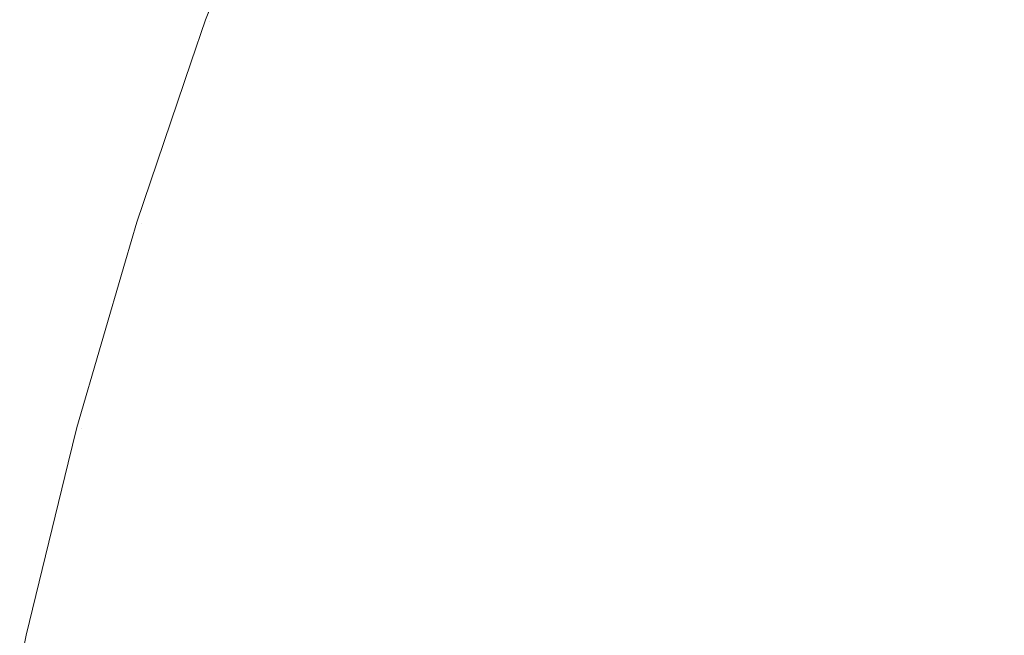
# Model space of a CAD drawing. Header units: centimetres. Extents: x -26.3 to 27.5, y 4.2 to 67.9.
# Tile 47 of 256: x -26.0843 to -26.0642, y 5.9219 to 5.9344. Entities that reach past the tile are written whole.
import ezdxf

# ---------------------------------------------------------------- set-up
doc = ezdxf.new("R2010")
doc.units = ezdxf.units.CM
doc.header["$LTSCALE"] = 2.54
doc.layers.add('Lucido design-1', color=7, linetype='Continuous')

# ---------------------------------------------------------------- blocks, each defined once
blk = doc.blocks.new('Gruppo-2-1')
at = {"color": 7, "linetype": 'Continuous', "lineweight": 9}
for points, invisible_edges in [([(-26.079286, 5.937552, -1111.114164), (-26.080507, 5.934414, -1111.114164), (-26.080462, 5.934398, -1111.111089), (-26.078882, 5.938462, -1111.111089)], 14), ([(-26.079286, 5.937552, -1147.214164), (-26.080507, 5.934414, -1147.214164), (-26.080462, 5.934398, -1147.211089), (-26.078882, 5.938462, -1147.211089)], 14), ([(-26.078837, 5.938444, -1111.718524), (-26.080417, 5.934381, -1111.718524), (-26.080507, 5.934414, -1111.714164), (-26.079286, 5.937552, -1111.714164)], 11), ([(-26.078837, 5.938444, -1147.818524), (-26.080417, 5.934381, -1147.818524), (-26.080507, 5.934414, -1147.814164), (-26.079286, 5.937552, -1147.814164)], 11), ([(-26.080261, 5.934325, -1111.106944), (-26.078684, 5.93838, -1111.106944), (-26.078882, 5.938462, -1111.111089), (-26.080462, 5.934398, -1111.111089)], 15), ([(-26.080261, 5.934325, -1147.206944), (-26.078684, 5.93838, -1147.206944), (-26.078882, 5.938462, -1147.211089), (-26.080462, 5.934398, -1147.211089)], 15), ([(-26.080417, 5.934381, -1111.718524), (-26.078837, 5.938444, -1111.718524), (-26.078592, 5.938342, -1111.722656), (-26.080167, 5.93429, -1111.722656)], 15), ([(-26.080417, 5.934381, -1147.818524), (-26.078837, 5.938444, -1147.818524), (-26.078592, 5.938342, -1147.822656), (-26.080167, 5.93429, -1147.822656)], 15), ([(-26.079899, 5.934193, -1111.102807), (-26.078328, 5.938233, -1111.102807), (-26.078684, 5.93838, -1111.106944), (-26.080261, 5.934325, -1111.106944)], 15), ([(-26.079899, 5.934193, -1147.202807), (-26.078328, 5.938233, -1147.202807), (-26.078684, 5.93838, -1147.206944), (-26.080261, 5.934325, -1147.206944)], 15), ([(-26.080167, 5.93429, -1111.722656), (-26.078592, 5.938342, -1111.722656), (-26.078188, 5.938175, -1111.726771), (-26.079757, 5.934141, -1111.726771)], 15), ([(-26.080167, 5.93429, -1147.822656), (-26.078592, 5.938342, -1147.822656), (-26.078188, 5.938175, -1147.826771), (-26.079757, 5.934141, -1147.826771)], 15), ([(-26.079374, 5.934002, -1111.098686), (-26.077812, 5.938019, -1111.098686), (-26.078328, 5.938233, -1111.102807), (-26.079899, 5.934193, -1111.102807)], 15), ([(-26.079374, 5.934002, -1147.198686), (-26.077812, 5.938019, -1147.198686), (-26.078328, 5.938233, -1147.202807), (-26.079899, 5.934193, -1147.202807)], 15), ([(-26.068079, 5.933988, -1111.067152), (-26.066529, 5.937513, -1111.067152), (-26.068243, 5.938312, -1111.07089), (-26.069827, 5.934712, -1111.07089)], 15), ([(-26.068079, 5.933988, -1147.167152), (-26.066529, 5.937513, -1147.167152), (-26.068243, 5.938312, -1147.17089), (-26.069827, 5.934712, -1147.17089)], 15), ([(-26.079757, 5.934141, -1111.726771), (-26.078188, 5.938175, -1111.726771), (-26.077629, 5.937943, -1111.73086), (-26.079188, 5.933934, -1111.73086)], 15), ([(-26.079757, 5.934141, -1147.826771), (-26.078188, 5.938175, -1147.826771), (-26.077629, 5.937943, -1147.83086), (-26.079188, 5.933934, -1147.83086)], 15), ([(-26.078689, 5.933752, -1111.094589), (-26.077138, 5.93774, -1111.094589), (-26.077812, 5.938019, -1111.098686), (-26.079374, 5.934002, -1111.098686)], 15), ([(-26.078689, 5.933752, -1147.194589), (-26.077138, 5.93774, -1147.194589), (-26.077812, 5.938019, -1147.198686), (-26.079374, 5.934002, -1147.198686)], 15), ([(-26.069479, 5.934568, -1111.758213), (-26.067902, 5.938153, -1111.758213), (-26.066195, 5.937357, -1111.761861), (-26.067739, 5.933847, -1111.761861)], 15), ([(-26.069479, 5.934568, -1147.858213), (-26.067902, 5.938153, -1147.858213), (-26.066195, 5.937357, -1147.861861), (-26.067739, 5.933847, -1147.861861)], 15), ([(-26.079188, 5.933934, -1111.73086), (-26.077629, 5.937943, -1111.73086), (-26.076914, 5.937647, -1111.734917), (-26.078461, 5.933669, -1111.734917)], 15), ([(-26.079188, 5.933934, -1147.83086), (-26.077629, 5.937943, -1147.83086), (-26.076914, 5.937647, -1147.834917), (-26.078461, 5.933669, -1147.834917)], 15), ([(-26.077843, 5.933444, -1111.090522), (-26.076306, 5.937395, -1111.090522), (-26.077138, 5.93774, -1111.094589), (-26.078689, 5.933752, -1111.094589)], 15), ([(-26.077843, 5.933444, -1147.190522), (-26.076306, 5.937395, -1147.190522), (-26.077138, 5.93774, -1147.194589), (-26.078689, 5.933752, -1147.194589)], 15), ([(-26.078461, 5.933669, -1111.734917), (-26.076914, 5.937647, -1111.734917), (-26.076046, 5.937288, -1111.738936), (-26.077578, 5.933348, -1111.738936)], 15), ([(-26.078461, 5.933669, -1147.834917), (-26.076914, 5.937647, -1147.834917), (-26.076046, 5.937288, -1147.838936), (-26.077578, 5.933348, -1147.838936)], 15), ([(-26.066187, 5.933204, -1111.063494), (-26.064672, 5.936647, -1111.063494), (-26.066529, 5.937513, -1111.067152), (-26.068079, 5.933988, -1111.067152)], 15), ([(-26.066187, 5.933204, -1147.163494), (-26.064672, 5.936647, -1147.163494), (-26.066529, 5.937513, -1147.167152), (-26.068079, 5.933988, -1147.167152)], 15), ([(-26.076837, 5.933078, -1111.086492), (-26.075318, 5.936986, -1111.086492), (-26.076306, 5.937395, -1111.090522), (-26.077843, 5.933444, -1111.090522)], 15), ([(-26.076837, 5.933078, -1147.186492), (-26.075318, 5.936986, -1147.186492), (-26.076306, 5.937395, -1147.190522), (-26.077843, 5.933444, -1147.190522)], 15), ([(-26.077578, 5.933348, -1111.738936), (-26.076046, 5.937288, -1111.738936), (-26.075026, 5.936865, -1111.742909), (-26.076541, 5.932971, -1111.742909)], 15), ([(-26.077578, 5.933348, -1147.838936), (-26.076046, 5.937288, -1147.838936), (-26.075026, 5.936865, -1147.842909), (-26.076541, 5.932971, -1147.842909)], 15), ([(-26.067739, 5.933847, -1111.761861), (-26.066195, 5.937357, -1111.761861), (-26.064355, 5.936499, -1111.765425), (-26.065864, 5.93307, -1111.765425)], 15), ([(-26.067739, 5.933847, -1147.861861), (-26.066195, 5.937357, -1147.861861), (-26.064355, 5.936499, -1147.865425), (-26.065864, 5.93307, -1147.865425)], 15), ([(-26.075674, 5.932655, -1111.082507), (-26.074174, 5.936512, -1111.082507), (-26.075318, 5.936986, -1111.086492), (-26.076837, 5.933078, -1111.086492)], 15), ([(-26.075674, 5.932655, -1147.182507), (-26.074174, 5.936512, -1147.182507), (-26.075318, 5.936986, -1147.186492), (-26.076837, 5.933078, -1147.186492)], 15), ([(-26.076541, 5.932971, -1111.742909), (-26.075026, 5.936865, -1111.742909), (-26.073857, 5.936381, -1111.746829), (-26.075352, 5.932538, -1111.746829)], 15), ([(-26.076541, 5.932971, -1147.842909), (-26.075026, 5.936865, -1147.842909), (-26.073857, 5.936381, -1147.846829), (-26.075352, 5.932538, -1147.846829)], 15), ([(-26.064153, 5.932362, -1111.059922), (-26.062677, 5.935716, -1111.059922), (-26.064672, 5.936647, -1111.063494), (-26.066187, 5.933204, -1111.063494)], 15), ([(-26.064153, 5.932362, -1147.159922), (-26.062677, 5.935716, -1147.159922), (-26.064672, 5.936647, -1147.163494), (-26.066187, 5.933204, -1147.163494)], 15), ([(-26.074354, 5.932175, -1111.078574), (-26.072876, 5.935975, -1111.078574), (-26.074174, 5.936512, -1111.082507), (-26.075674, 5.932655, -1111.082507)], 15), ([(-26.074354, 5.932175, -1147.178574), (-26.072876, 5.935975, -1147.178574), (-26.074174, 5.936512, -1147.182507), (-26.075674, 5.932655, -1147.182507)], 15), ([(-26.065864, 5.93307, -1111.765425), (-26.064355, 5.936499, -1111.765425), (-26.062386, 5.935581, -1111.7689), (-26.063857, 5.932239, -1111.7689)], 15), ([(-26.065864, 5.93307, -1147.865425), (-26.064355, 5.936499, -1147.865425), (-26.062386, 5.935581, -1147.8689), (-26.063857, 5.932239, -1147.8689)], 15), ([(-26.075352, 5.932538, -1111.746829), (-26.073857, 5.936381, -1111.746829), (-26.072541, 5.935836, -1111.750691), (-26.074014, 5.932051, -1111.750691)], 15), ([(-26.075352, 5.932538, -1147.846829), (-26.073857, 5.936381, -1147.846829), (-26.072541, 5.935836, -1147.850691), (-26.074014, 5.932051, -1147.850691)], 15), ([(-26.072879, 5.931638, -1111.074699), (-26.071426, 5.935374, -1111.074699), (-26.072876, 5.935975, -1111.078574), (-26.074354, 5.932175, -1111.078574)], 15), ([(-26.072879, 5.931638, -1147.174699), (-26.071426, 5.935374, -1147.174699), (-26.072876, 5.935975, -1147.178574), (-26.074354, 5.932175, -1147.178574)], 15), ([(-26.074014, 5.932051, -1111.750691), (-26.072541, 5.935836, -1111.750691), (-26.071081, 5.935231, -1111.754488), (-26.072528, 5.93151, -1111.754488)], 15), ([(-26.074014, 5.932051, -1147.850691), (-26.072541, 5.935836, -1147.850691), (-26.071081, 5.935231, -1147.854488), (-26.072528, 5.93151, -1147.854488)], 15), ([(-26.071252, 5.931046, -1111.07089), (-26.069827, 5.934712, -1111.07089), (-26.071426, 5.935374, -1111.074699), (-26.072879, 5.931638, -1111.074699)], 15), ([(-26.071252, 5.931046, -1147.17089), (-26.069827, 5.934712, -1147.17089), (-26.071426, 5.935374, -1147.174699), (-26.072879, 5.931638, -1147.174699)], 15), ([(-26.072528, 5.93151, -1111.754488), (-26.071081, 5.935231, -1111.754488), (-26.069479, 5.934568, -1111.758213), (-26.070899, 5.930917, -1111.758213)], 15), ([(-26.072528, 5.93151, -1147.854488), (-26.071081, 5.935231, -1147.854488), (-26.069479, 5.934568, -1147.858213), (-26.070899, 5.930917, -1147.858213)], 15), ([(-26.069475, 5.930399, -1111.067152), (-26.068079, 5.933988, -1111.067152), (-26.069827, 5.934712, -1111.07089), (-26.071252, 5.931046, -1111.07089)], 15), ([(-26.069475, 5.930399, -1147.167152), (-26.068079, 5.933988, -1147.167152), (-26.069827, 5.934712, -1147.17089), (-26.071252, 5.931046, -1147.17089)], 15), ([(-26.080798, 5.933557, -1111.114164), (-26.081909, 5.930283, -1111.114164), (-26.081864, 5.930268, -1111.111089), (-26.080462, 5.934398, -1111.111089)], 14), ([(-26.080798, 5.933557, -1147.214164), (-26.081909, 5.930283, -1147.214164), (-26.081864, 5.930268, -1147.211089), (-26.080462, 5.934398, -1147.211089)], 14), ([(-26.08166, 5.930204, -1111.106944), (-26.080261, 5.934325, -1111.106944), (-26.080462, 5.934398, -1111.111089), (-26.081864, 5.930268, -1111.111089)], 15), ([(-26.08166, 5.930204, -1147.206944), (-26.080261, 5.934325, -1147.206944), (-26.080462, 5.934398, -1147.211089), (-26.081864, 5.930268, -1147.211089)], 15), ([(-26.080462, 5.934398, -1111.111089), (-26.080507, 5.934414, -1111.114164), (-26.080798, 5.933557, -1111.114164)], 9), ([(-26.080507, 5.934414, -1111.714164), (-26.080798, 5.933557, -1111.714164), (-26.080798, 5.933557, -1111.114164), (-26.080507, 5.934414, -1111.114164)], 10), ([(-26.080798, 5.933557, -1111.714164), (-26.080507, 5.934414, -1111.714164), (-26.080417, 5.934381, -1111.718524)], 10), ([(-26.080462, 5.934398, -1147.211089), (-26.080507, 5.934414, -1147.214164), (-26.080798, 5.933557, -1147.214164)], 9), ([(-26.080507, 5.934414, -1147.814164), (-26.080798, 5.933557, -1147.814164), (-26.080798, 5.933557, -1147.214164), (-26.080507, 5.934414, -1147.214164)], 10), ([(-26.080798, 5.933557, -1147.814164), (-26.080507, 5.934414, -1147.814164), (-26.080417, 5.934381, -1147.818524)], 10), ([(-26.070899, 5.930917, -1111.758213), (-26.069479, 5.934568, -1111.758213), (-26.067739, 5.933847, -1111.761861), (-26.069129, 5.930273, -1111.761861)], 15), ([(-26.070899, 5.930917, -1147.858213), (-26.069479, 5.934568, -1147.858213), (-26.067739, 5.933847, -1147.861861), (-26.069129, 5.930273, -1147.861861)], 15), ([(-26.080417, 5.934381, -1111.718524), (-26.081818, 5.930254, -1111.718524), (-26.081909, 5.930283, -1111.714164), (-26.080798, 5.933557, -1111.714164)], 11), ([(-26.080417, 5.934381, -1147.818524), (-26.081818, 5.930254, -1147.818524), (-26.081909, 5.930283, -1147.814164), (-26.080798, 5.933557, -1147.814164)], 11), ([(-26.081818, 5.930254, -1111.718524), (-26.080417, 5.934381, -1111.718524), (-26.080167, 5.93429, -1111.722656), (-26.081565, 5.930174, -1111.722656)], 15), ([(-26.081818, 5.930254, -1147.818524), (-26.080417, 5.934381, -1147.818524), (-26.080167, 5.93429, -1147.822656), (-26.081565, 5.930174, -1147.822656)], 15), ([(-26.081292, 5.930088, -1111.102807), (-26.079899, 5.934193, -1111.102807), (-26.080261, 5.934325, -1111.106944), (-26.08166, 5.930204, -1111.106944)], 15), ([(-26.081292, 5.930088, -1147.202807), (-26.079899, 5.934193, -1147.202807), (-26.080261, 5.934325, -1147.206944), (-26.08166, 5.930204, -1147.206944)], 15), ([(-26.081565, 5.930174, -1111.722656), (-26.080167, 5.93429, -1111.722656), (-26.079757, 5.934141, -1111.726771), (-26.081148, 5.930043, -1111.726771)], 15), ([(-26.081565, 5.930174, -1147.822656), (-26.080167, 5.93429, -1147.822656), (-26.079757, 5.934141, -1147.826771), (-26.081148, 5.930043, -1147.826771)], 15), ([(-26.08076, 5.92992, -1111.098686), (-26.079374, 5.934002, -1111.098686), (-26.079899, 5.934193, -1111.102807), (-26.081292, 5.930088, -1111.102807)], 15), ([(-26.08076, 5.92992, -1147.198686), (-26.079374, 5.934002, -1147.198686), (-26.079899, 5.934193, -1147.202807), (-26.081292, 5.930088, -1147.202807)], 15), ([(-26.081148, 5.930043, -1111.726771), (-26.079757, 5.934141, -1111.726771), (-26.079188, 5.933934, -1111.73086), (-26.08057, 5.929861, -1111.73086)], 15), ([(-26.081148, 5.930043, -1147.826771), (-26.079757, 5.934141, -1147.826771), (-26.079188, 5.933934, -1147.83086), (-26.08057, 5.929861, -1147.83086)], 15), ([(-26.080064, 5.929701, -1111.094589), (-26.078689, 5.933752, -1111.094589), (-26.079374, 5.934002, -1111.098686), (-26.08076, 5.92992, -1111.098686)], 15), ([(-26.080064, 5.929701, -1147.194589), (-26.078689, 5.933752, -1147.194589), (-26.079374, 5.934002, -1147.198686), (-26.08076, 5.92992, -1147.198686)], 15), ([(-26.067551, 5.929698, -1111.063494), (-26.066187, 5.933204, -1111.063494), (-26.068079, 5.933988, -1111.067152), (-26.069475, 5.930399, -1111.067152)], 15), ([(-26.067551, 5.929698, -1147.163494), (-26.066187, 5.933204, -1147.163494), (-26.068079, 5.933988, -1147.167152), (-26.069475, 5.930399, -1147.167152)], 15), ([(-26.08057, 5.929861, -1111.73086), (-26.079188, 5.933934, -1111.73086), (-26.078461, 5.933669, -1111.734917), (-26.079833, 5.929628, -1111.734917)], 15), ([(-26.08057, 5.929861, -1147.83086), (-26.079188, 5.933934, -1147.83086), (-26.078461, 5.933669, -1147.834917), (-26.079833, 5.929628, -1147.834917)], 15), ([(-26.069129, 5.930273, -1111.761861), (-26.067739, 5.933847, -1111.761861), (-26.065864, 5.93307, -1111.765425), (-26.067221, 5.929579, -1111.765425)], 15), ([(-26.069129, 5.930273, -1147.861861), (-26.067739, 5.933847, -1147.861861), (-26.065864, 5.93307, -1147.865425), (-26.067221, 5.929579, -1147.865425)], 15), ([(-26.079205, 5.92943, -1111.090522), (-26.077843, 5.933444, -1111.090522), (-26.078689, 5.933752, -1111.094589), (-26.080064, 5.929701, -1111.094589)], 15), ([(-26.079205, 5.92943, -1147.190522), (-26.077843, 5.933444, -1147.190522), (-26.078689, 5.933752, -1147.194589), (-26.080064, 5.929701, -1147.194589)], 15), ([(-26.079833, 5.929628, -1111.734917), (-26.078461, 5.933669, -1111.734917), (-26.077578, 5.933348, -1111.738936), (-26.078937, 5.929345, -1111.738936)], 15), ([(-26.079833, 5.929628, -1147.834917), (-26.078461, 5.933669, -1147.834917), (-26.077578, 5.933348, -1147.838936), (-26.078937, 5.929345, -1147.838936)], 15), ([(-26.081909, 5.930283, -1111.114164), (-26.080798, 5.933557, -1111.114164), (-26.080798, 5.933557, -1111.714164), (-26.081909, 5.930283, -1111.714164)], 10), ([(-26.081909, 5.930283, -1147.214164), (-26.080798, 5.933557, -1147.214164), (-26.080798, 5.933557, -1147.814164), (-26.081909, 5.930283, -1147.814164)], 10), ([(-26.078185, 5.929108, -1111.086492), (-26.076837, 5.933078, -1111.086492), (-26.077843, 5.933444, -1111.090522), (-26.079205, 5.92943, -1111.090522)], 15), ([(-26.078185, 5.929108, -1147.186492), (-26.076837, 5.933078, -1147.186492), (-26.077843, 5.933444, -1147.190522), (-26.079205, 5.92943, -1147.190522)], 15), ([(-26.078937, 5.929345, -1111.738936), (-26.077578, 5.933348, -1111.738936), (-26.076541, 5.932971, -1111.742909), (-26.077884, 5.929014, -1111.742909)], 15), ([(-26.078937, 5.929345, -1147.838936), (-26.077578, 5.933348, -1147.838936), (-26.076541, 5.932971, -1147.842909), (-26.077884, 5.929014, -1147.842909)], 15), ([(-26.065482, 5.928945, -1111.059922), (-26.064153, 5.932362, -1111.059922), (-26.066187, 5.933204, -1111.063494), (-26.067551, 5.929698, -1111.063494)], 15), ([(-26.065482, 5.928945, -1147.159922), (-26.064153, 5.932362, -1147.159922), (-26.066187, 5.933204, -1147.163494), (-26.067551, 5.929698, -1147.163494)], 15), ([(-26.077004, 5.928736, -1111.082507), (-26.075674, 5.932655, -1111.082507), (-26.076837, 5.933078, -1111.086492), (-26.078185, 5.929108, -1111.086492)], 15), ([(-26.077004, 5.928736, -1147.182507), (-26.075674, 5.932655, -1147.182507), (-26.076837, 5.933078, -1147.186492), (-26.078185, 5.929108, -1147.186492)], 15), ([(-26.067221, 5.929579, -1111.765425), (-26.065864, 5.93307, -1111.765425), (-26.063857, 5.932239, -1111.7689), (-26.06518, 5.928836, -1111.7689)], 15), ([(-26.067221, 5.929579, -1147.865425), (-26.065864, 5.93307, -1147.865425), (-26.063857, 5.932239, -1147.8689), (-26.06518, 5.928836, -1147.8689)], 15), ([(-26.077884, 5.929014, -1111.742909), (-26.076541, 5.932971, -1111.742909), (-26.075352, 5.932538, -1111.746829), (-26.076677, 5.928633, -1111.746829)], 15), ([(-26.077884, 5.929014, -1147.842909), (-26.076541, 5.932971, -1147.842909), (-26.075352, 5.932538, -1147.846829), (-26.076677, 5.928633, -1147.846829)], 15), ([(-26.075664, 5.928314, -1111.078574), (-26.074354, 5.932175, -1111.078574), (-26.075674, 5.932655, -1111.082507), (-26.077004, 5.928736, -1111.082507)], 15), ([(-26.075664, 5.928314, -1147.178574), (-26.074354, 5.932175, -1147.178574), (-26.075674, 5.932655, -1147.182507), (-26.077004, 5.928736, -1147.182507)], 15), ([(-26.076677, 5.928633, -1111.746829), (-26.075352, 5.932538, -1111.746829), (-26.074014, 5.932051, -1111.750691), (-26.075319, 5.928205, -1111.750691)], 15), ([(-26.076677, 5.928633, -1147.846829), (-26.075352, 5.932538, -1147.846829), (-26.074014, 5.932051, -1147.850691), (-26.075319, 5.928205, -1147.850691)], 15), ([(-26.063271, 5.928141, -1111.056442), (-26.06198, 5.931461, -1111.056442), (-26.064153, 5.932362, -1111.059922), (-26.065482, 5.928945, -1111.059922)], 15), ([(-26.063271, 5.928141, -1147.156442), (-26.06198, 5.931461, -1147.156442), (-26.064153, 5.932362, -1147.159922), (-26.065482, 5.928945, -1147.159922)], 15), ([(-26.06518, 5.928836, -1111.7689), (-26.063857, 5.932239, -1111.7689), (-26.061722, 5.931354, -1111.77228), (-26.063009, 5.928045, -1111.77228)], 15), ([(-26.06518, 5.928836, -1147.8689), (-26.063857, 5.932239, -1147.8689), (-26.061722, 5.931354, -1147.87228), (-26.063009, 5.928045, -1147.87228)], 15), ([(-26.074168, 5.927842, -1111.074699), (-26.072879, 5.931638, -1111.074699), (-26.074354, 5.932175, -1111.078574), (-26.075664, 5.928314, -1111.078574)], 15), ([(-26.074168, 5.927842, -1147.174699), (-26.072879, 5.931638, -1147.174699), (-26.074354, 5.932175, -1147.178574), (-26.075664, 5.928314, -1147.178574)], 15), ([(-26.075319, 5.928205, -1111.750691), (-26.074014, 5.932051, -1111.750691), (-26.072528, 5.93151, -1111.754488), (-26.073812, 5.927729, -1111.754488)], 15), ([(-26.075319, 5.928205, -1147.850691), (-26.074014, 5.932051, -1147.850691), (-26.072528, 5.93151, -1147.854488), (-26.073812, 5.927729, -1147.854488)], 15), ([(-26.072517, 5.927321, -1111.07089), (-26.071252, 5.931046, -1111.07089), (-26.072879, 5.931638, -1111.074699), (-26.074168, 5.927842, -1111.074699)], 15), ([(-26.072517, 5.927321, -1147.17089), (-26.071252, 5.931046, -1147.17089), (-26.072879, 5.931638, -1147.174699), (-26.074168, 5.927842, -1147.174699)], 15), ([(-26.073812, 5.927729, -1111.754488), (-26.072528, 5.93151, -1111.754488), (-26.070899, 5.930917, -1111.758213), (-26.072158, 5.927208, -1111.758213)], 15), ([(-26.073812, 5.927729, -1147.854488), (-26.072528, 5.93151, -1147.854488), (-26.070899, 5.930917, -1147.858213), (-26.072158, 5.927208, -1147.858213)], 15), ([(-26.070713, 5.926752, -1111.067152), (-26.069475, 5.930399, -1111.067152), (-26.071252, 5.931046, -1111.07089), (-26.072517, 5.927321, -1111.07089)], 15), ([(-26.070713, 5.926752, -1147.167152), (-26.069475, 5.930399, -1147.167152), (-26.071252, 5.931046, -1147.17089), (-26.072517, 5.927321, -1147.17089)], 15), ([(-26.072158, 5.927208, -1111.758213), (-26.070899, 5.930917, -1111.758213), (-26.069129, 5.930273, -1111.761861), (-26.070362, 5.926642, -1111.761861)], 15), ([(-26.072158, 5.927208, -1147.858213), (-26.070899, 5.930917, -1147.858213), (-26.069129, 5.930273, -1147.861861), (-26.070362, 5.926642, -1147.861861)], 15), ([(-26.06876, 5.926137, -1111.063494), (-26.067551, 5.929698, -1111.063494), (-26.069475, 5.930399, -1111.067152), (-26.070713, 5.926752, -1111.067152)], 15), ([(-26.06876, 5.926137, -1147.163494), (-26.067551, 5.929698, -1147.163494), (-26.069475, 5.930399, -1147.167152), (-26.070713, 5.926752, -1147.167152)], 15), ([(-26.082139, 5.929495, -1111.114164), (-26.08313, 5.926094, -1111.114164), (-26.083084, 5.926082, -1111.111089), (-26.081864, 5.930268, -1111.111089)], 14), ([(-26.082139, 5.929495, -1147.214164), (-26.08313, 5.926094, -1147.214164), (-26.083084, 5.926082, -1147.211089), (-26.081864, 5.930268, -1147.211089)], 14), ([(-26.081818, 5.930254, -1111.718524), (-26.083038, 5.926069, -1111.718524), (-26.08313, 5.926094, -1111.714164), (-26.082139, 5.929495, -1111.714164)], 11), ([(-26.081818, 5.930254, -1147.818524), (-26.083038, 5.926069, -1147.818524), (-26.08313, 5.926094, -1147.814164), (-26.082139, 5.929495, -1147.814164)], 11), ([(-26.082878, 5.926026, -1111.106944), (-26.08166, 5.930204, -1111.106944), (-26.081864, 5.930268, -1111.111089), (-26.083084, 5.926082, -1111.111089)], 15), ([(-26.082878, 5.926026, -1147.206944), (-26.08166, 5.930204, -1147.206944), (-26.081864, 5.930268, -1147.211089), (-26.083084, 5.926082, -1147.211089)], 15), ([(-26.083038, 5.926069, -1111.718524), (-26.081818, 5.930254, -1111.718524), (-26.081565, 5.930174, -1111.722656), (-26.082781, 5.926, -1111.722656)], 15), ([(-26.083038, 5.926069, -1147.818524), (-26.081818, 5.930254, -1147.818524), (-26.081565, 5.930174, -1147.822656), (-26.082781, 5.926, -1147.822656)], 15), ([(-26.082505, 5.925926, -1111.102807), (-26.081292, 5.930088, -1111.102807), (-26.08166, 5.930204, -1111.106944), (-26.082878, 5.926026, -1111.106944)], 15), ([(-26.082505, 5.925926, -1147.202807), (-26.081292, 5.930088, -1147.202807), (-26.08166, 5.930204, -1147.206944), (-26.082878, 5.926026, -1147.206944)], 15), ([(-26.082781, 5.926, -1111.722656), (-26.081565, 5.930174, -1111.722656), (-26.081148, 5.930043, -1111.726771), (-26.082359, 5.925887, -1111.726771)], 15), ([(-26.082781, 5.926, -1147.822656), (-26.081565, 5.930174, -1147.822656), (-26.081148, 5.930043, -1147.826771), (-26.082359, 5.925887, -1147.826771)], 15), ([(-26.081864, 5.930268, -1111.111089), (-26.081909, 5.930283, -1111.114164), (-26.082139, 5.929495, -1111.114164)], 9), ([(-26.081909, 5.930283, -1111.714164), (-26.082139, 5.929495, -1111.714164), (-26.082139, 5.929495, -1111.114164), (-26.081909, 5.930283, -1111.114164)], 10), ([(-26.082139, 5.929495, -1111.714164), (-26.081909, 5.930283, -1111.714164), (-26.081818, 5.930254, -1111.718524)], 10), ([(-26.081864, 5.930268, -1147.211089), (-26.081909, 5.930283, -1147.214164), (-26.082139, 5.929495, -1147.214164)], 9), ([(-26.081909, 5.930283, -1147.814164), (-26.082139, 5.929495, -1147.814164), (-26.082139, 5.929495, -1147.214164), (-26.081909, 5.930283, -1147.214164)], 10), ([(-26.082139, 5.929495, -1147.814164), (-26.081909, 5.930283, -1147.814164), (-26.081818, 5.930254, -1147.818524)], 10), ([(-26.070362, 5.926642, -1111.761861), (-26.069129, 5.930273, -1111.761861), (-26.067221, 5.929579, -1111.765425), (-26.068426, 5.926031, -1111.765425)], 15), ([(-26.070362, 5.926642, -1147.861861), (-26.069129, 5.930273, -1147.861861), (-26.067221, 5.929579, -1147.865425), (-26.068426, 5.926031, -1147.865425)], 15), ([(-26.081966, 5.925782, -1111.098686), (-26.08076, 5.92992, -1111.098686), (-26.081292, 5.930088, -1111.102807), (-26.082505, 5.925926, -1111.102807)], 15), ([(-26.081966, 5.925782, -1147.198686), (-26.08076, 5.92992, -1147.198686), (-26.081292, 5.930088, -1147.202807), (-26.082505, 5.925926, -1147.202807)], 15), ([(-26.082359, 5.925887, -1111.726771), (-26.081148, 5.930043, -1111.726771), (-26.08057, 5.929861, -1111.73086), (-26.081774, 5.925731, -1111.73086)], 15), ([(-26.082359, 5.925887, -1147.826771), (-26.081148, 5.930043, -1147.826771), (-26.08057, 5.929861, -1147.83086), (-26.081774, 5.925731, -1147.83086)], 15), ([(-26.081261, 5.925593, -1111.094589), (-26.080064, 5.929701, -1111.094589), (-26.08076, 5.92992, -1111.098686), (-26.081966, 5.925782, -1111.098686)], 15), ([(-26.081261, 5.925593, -1147.194589), (-26.080064, 5.929701, -1147.194589), (-26.08076, 5.92992, -1147.198686), (-26.081966, 5.925782, -1147.198686)], 15), ([(-26.081774, 5.925731, -1111.73086), (-26.08057, 5.929861, -1111.73086), (-26.079833, 5.929628, -1111.734917), (-26.081027, 5.92553, -1111.734917)], 15), ([(-26.081774, 5.925731, -1147.83086), (-26.08057, 5.929861, -1147.83086), (-26.079833, 5.929628, -1147.834917), (-26.081027, 5.92553, -1147.834917)], 15), ([(-26.080392, 5.92536, -1111.090522), (-26.079205, 5.92943, -1111.090522), (-26.080064, 5.929701, -1111.094589), (-26.081261, 5.925593, -1111.094589)], 15), ([(-26.080392, 5.92536, -1147.190522), (-26.079205, 5.92943, -1147.190522), (-26.080064, 5.929701, -1147.194589), (-26.081261, 5.925593, -1147.194589)], 15), ([(-26.081027, 5.92553, -1111.734917), (-26.079833, 5.929628, -1111.734917), (-26.078937, 5.929345, -1111.738936), (-26.080119, 5.925287, -1111.738936)], 15), ([(-26.081027, 5.92553, -1147.834917), (-26.079833, 5.929628, -1147.834917), (-26.078937, 5.929345, -1147.838936), (-26.080119, 5.925287, -1147.838936)], 15), ([(-26.06666, 5.925475, -1111.059922), (-26.065482, 5.928945, -1111.059922), (-26.067551, 5.929698, -1111.063494), (-26.06876, 5.926137, -1111.063494)], 15), ([(-26.06666, 5.925475, -1147.159922), (-26.065482, 5.928945, -1147.159922), (-26.067551, 5.929698, -1147.163494), (-26.06876, 5.926137, -1147.163494)], 15), ([(-26.068426, 5.926031, -1111.765425), (-26.067221, 5.929579, -1111.765425), (-26.06518, 5.928836, -1111.7689), (-26.066354, 5.925378, -1111.7689)], 15), ([(-26.068426, 5.926031, -1147.865425), (-26.067221, 5.929579, -1147.865425), (-26.06518, 5.928836, -1147.8689), (-26.066354, 5.925378, -1147.8689)], 15), ([(-26.08313, 5.926094, -1111.114164), (-26.082139, 5.929495, -1111.114164), (-26.082139, 5.929495, -1111.714164), (-26.08313, 5.926094, -1111.714164)], 10), ([(-26.08313, 5.926094, -1147.214164), (-26.082139, 5.929495, -1147.214164), (-26.082139, 5.929495, -1147.814164), (-26.08313, 5.926094, -1147.814164)], 10), ([(-26.079358, 5.925083, -1111.086492), (-26.078185, 5.929108, -1111.086492), (-26.079205, 5.92943, -1111.090522), (-26.080392, 5.92536, -1111.090522)], 15), ([(-26.079358, 5.925083, -1147.186492), (-26.078185, 5.929108, -1147.186492), (-26.079205, 5.92943, -1147.190522), (-26.080392, 5.92536, -1147.190522)], 15), ([(-26.080119, 5.925287, -1111.738936), (-26.078937, 5.929345, -1111.738936), (-26.077884, 5.929014, -1111.742909), (-26.079053, 5.925002, -1111.742909)], 15), ([(-26.080119, 5.925287, -1147.838936), (-26.078937, 5.929345, -1147.838936), (-26.077884, 5.929014, -1147.842909), (-26.079053, 5.925002, -1147.842909)], 15), ([(-26.078162, 5.924763, -1111.082507), (-26.077004, 5.928736, -1111.082507), (-26.078185, 5.929108, -1111.086492), (-26.079358, 5.925083, -1111.086492)], 15), ([(-26.078162, 5.924763, -1147.182507), (-26.077004, 5.928736, -1147.182507), (-26.078185, 5.929108, -1147.186492), (-26.079358, 5.925083, -1147.186492)], 15), ([(-26.079053, 5.925002, -1111.742909), (-26.077884, 5.929014, -1111.742909), (-26.076677, 5.928633, -1111.746829), (-26.077831, 5.924674, -1111.746829)], 15), ([(-26.079053, 5.925002, -1147.842909), (-26.077884, 5.929014, -1147.842909), (-26.076677, 5.928633, -1147.846829), (-26.077831, 5.924674, -1147.846829)], 15), ([(-26.064417, 5.924767, -1111.056442), (-26.063271, 5.928141, -1111.056442), (-26.065482, 5.928945, -1111.059922), (-26.06666, 5.925475, -1111.059922)], 15), ([(-26.064417, 5.924767, -1147.156442), (-26.063271, 5.928141, -1147.156442), (-26.065482, 5.928945, -1147.159922), (-26.06666, 5.925475, -1147.159922)], 15), ([(-26.066354, 5.925378, -1111.7689), (-26.06518, 5.928836, -1111.7689), (-26.063009, 5.928045, -1111.77228), (-26.06415, 5.924683, -1111.77228)], 15), ([(-26.066354, 5.925378, -1147.8689), (-26.06518, 5.928836, -1147.8689), (-26.063009, 5.928045, -1147.87228), (-26.06415, 5.924683, -1147.87228)], 15), ([(-26.076805, 5.924399, -1111.078574), (-26.075664, 5.928314, -1111.078574), (-26.077004, 5.928736, -1111.082507), (-26.078162, 5.924763, -1111.082507)], 15), ([(-26.076805, 5.924399, -1147.178574), (-26.075664, 5.928314, -1147.178574), (-26.077004, 5.928736, -1147.182507), (-26.078162, 5.924763, -1147.182507)], 15), ([(-26.077831, 5.924674, -1111.746829), (-26.076677, 5.928633, -1111.746829), (-26.075319, 5.928205, -1111.750691), (-26.076456, 5.924306, -1111.750691)], 15), ([(-26.077831, 5.924674, -1147.846829), (-26.076677, 5.928633, -1147.846829), (-26.075319, 5.928205, -1147.850691), (-26.076456, 5.924306, -1147.850691)], 15), ([(-26.07529, 5.923993, -1111.074699), (-26.074168, 5.927842, -1111.074699), (-26.075664, 5.928314, -1111.078574), (-26.076805, 5.924399, -1111.078574)], 15), ([(-26.07529, 5.923993, -1147.174699), (-26.074168, 5.927842, -1147.174699), (-26.075664, 5.928314, -1147.178574), (-26.076805, 5.924399, -1147.178574)], 15), ([(-26.076456, 5.924306, -1111.750691), (-26.075319, 5.928205, -1111.750691), (-26.073812, 5.927729, -1111.754488), (-26.074929, 5.923896, -1111.754488)], 15), ([(-26.076456, 5.924306, -1147.850691), (-26.075319, 5.928205, -1147.850691), (-26.073812, 5.927729, -1147.854488), (-26.074929, 5.923896, -1147.854488)], 15), ([(-26.062034, 5.924016, -1111.05306), (-26.060924, 5.927286, -1111.05306), (-26.063271, 5.928141, -1111.056442), (-26.064417, 5.924767, -1111.056442)], 15), ([(-26.062034, 5.924016, -1147.15306), (-26.060924, 5.927286, -1147.15306), (-26.063271, 5.928141, -1147.156442), (-26.064417, 5.924767, -1147.156442)], 15), ([(-26.073617, 5.923545, -1111.07089), (-26.072517, 5.927321, -1111.07089), (-26.074168, 5.927842, -1111.074699), (-26.07529, 5.923993, -1111.074699)], 15), ([(-26.073617, 5.923545, -1147.17089), (-26.072517, 5.927321, -1147.17089), (-26.074168, 5.927842, -1147.174699), (-26.07529, 5.923993, -1147.174699)], 15), ([(-26.074929, 5.923896, -1111.754488), (-26.073812, 5.927729, -1111.754488), (-26.072158, 5.927208, -1111.758213), (-26.073254, 5.923448, -1111.758213)], 15), ([(-26.074929, 5.923896, -1147.854488), (-26.073812, 5.927729, -1147.854488), (-26.072158, 5.927208, -1147.858213), (-26.073254, 5.923448, -1147.858213)], 15), ([(-26.07179, 5.923056, -1111.067152), (-26.070713, 5.926752, -1111.067152), (-26.072517, 5.927321, -1111.07089), (-26.073617, 5.923545, -1111.07089)], 15), ([(-26.07179, 5.923056, -1147.167152), (-26.070713, 5.926752, -1147.167152), (-26.072517, 5.927321, -1147.17089), (-26.073617, 5.923545, -1147.17089)], 15), ([(-26.073254, 5.923448, -1111.758213), (-26.072158, 5.927208, -1111.758213), (-26.070362, 5.926642, -1111.761861), (-26.071435, 5.92296, -1111.761861)], 15), ([(-26.073254, 5.923448, -1147.858213), (-26.072158, 5.927208, -1147.858213), (-26.070362, 5.926642, -1147.861861), (-26.071435, 5.92296, -1147.861861)], 15), ([(-26.069812, 5.922525, -1111.063494), (-26.06876, 5.926137, -1111.063494), (-26.070713, 5.926752, -1111.067152), (-26.07179, 5.923056, -1111.067152)], 15), ([(-26.069812, 5.922525, -1147.163494), (-26.06876, 5.926137, -1147.163494), (-26.070713, 5.926752, -1147.167152), (-26.07179, 5.923056, -1147.167152)], 15), ([(-26.071435, 5.92296, -1111.761861), (-26.070362, 5.926642, -1111.761861), (-26.068426, 5.926031, -1111.765425), (-26.069474, 5.922435, -1111.765425)], 15), ([(-26.071435, 5.92296, -1147.861861), (-26.070362, 5.926642, -1147.861861), (-26.068426, 5.926031, -1147.865425), (-26.069474, 5.922435, -1147.865425)], 15), ([(-26.083306, 5.925373, -1111.114164), (-26.084167, 5.921856, -1111.114164), (-26.084121, 5.921846, -1111.111089), (-26.083084, 5.926082, -1111.111089)], 14), ([(-26.083306, 5.925373, -1147.214164), (-26.084167, 5.921856, -1147.214164), (-26.084121, 5.921846, -1147.211089), (-26.083084, 5.926082, -1147.211089)], 14), ([(-26.083038, 5.926069, -1111.718524), (-26.084074, 5.921835, -1111.718524), (-26.084167, 5.921856, -1111.714164), (-26.083306, 5.925373, -1111.714164)], 11), ([(-26.083038, 5.926069, -1147.818524), (-26.084074, 5.921835, -1147.818524), (-26.084167, 5.921856, -1147.814164), (-26.083306, 5.925373, -1147.814164)], 11), ([(-26.083912, 5.921799, -1111.106944), (-26.082878, 5.926026, -1111.106944), (-26.083084, 5.926082, -1111.111089), (-26.084121, 5.921846, -1111.111089)], 15), ([(-26.083912, 5.921799, -1147.206944), (-26.082878, 5.926026, -1147.206944), (-26.083084, 5.926082, -1147.211089), (-26.084121, 5.921846, -1147.211089)], 15), ([(-26.084074, 5.921835, -1111.718524), (-26.083038, 5.926069, -1111.718524), (-26.082781, 5.926, -1111.722656), (-26.083814, 5.921778, -1111.722656)], 15), ([(-26.084074, 5.921835, -1147.818524), (-26.083038, 5.926069, -1147.818524), (-26.082781, 5.926, -1147.822656), (-26.083814, 5.921778, -1147.822656)], 15), ([(-26.083535, 5.921716, -1111.102807), (-26.082505, 5.925926, -1111.102807), (-26.082878, 5.926026, -1111.106944), (-26.083912, 5.921799, -1111.106944)], 15), ([(-26.083535, 5.921716, -1147.202807), (-26.082505, 5.925926, -1147.202807), (-26.082878, 5.926026, -1147.206944), (-26.083912, 5.921799, -1147.206944)], 15), ([(-26.083814, 5.921778, -1111.722656), (-26.082781, 5.926, -1111.722656), (-26.082359, 5.925887, -1111.726771), (-26.083388, 5.921683, -1111.726771)], 15), ([(-26.083814, 5.921778, -1147.822656), (-26.082781, 5.926, -1147.822656), (-26.082359, 5.925887, -1147.826771), (-26.083388, 5.921683, -1147.826771)], 15), ([(-26.083084, 5.926082, -1111.111089), (-26.08313, 5.926094, -1111.114164), (-26.083306, 5.925373, -1111.114164)], 9), ([(-26.08313, 5.926094, -1111.714164), (-26.083306, 5.925373, -1111.714164), (-26.083306, 5.925373, -1111.114164), (-26.08313, 5.926094, -1111.114164)], 10), ([(-26.083306, 5.925373, -1111.714164), (-26.08313, 5.926094, -1111.714164), (-26.083038, 5.926069, -1111.718524)], 10), ([(-26.083084, 5.926082, -1147.211089), (-26.08313, 5.926094, -1147.214164), (-26.083306, 5.925373, -1147.214164)], 9), ([(-26.08313, 5.926094, -1147.814164), (-26.083306, 5.925373, -1147.814164), (-26.083306, 5.925373, -1147.214164), (-26.08313, 5.926094, -1147.214164)], 10), ([(-26.083306, 5.925373, -1147.814164), (-26.08313, 5.926094, -1147.814164), (-26.083038, 5.926069, -1147.818524)], 10), ([(-26.067686, 5.921956, -1111.059922), (-26.06666, 5.925475, -1111.059922), (-26.06876, 5.926137, -1111.063494), (-26.069812, 5.922525, -1111.063494)], 15), ([(-26.067686, 5.921956, -1147.159922), (-26.06666, 5.925475, -1147.159922), (-26.06876, 5.926137, -1147.163494), (-26.069812, 5.922525, -1147.163494)], 15), ([(-26.069474, 5.922435, -1111.765425), (-26.068426, 5.926031, -1111.765425), (-26.066354, 5.925378, -1111.7689), (-26.067376, 5.921873, -1111.7689)], 15), ([(-26.069474, 5.922435, -1147.865425), (-26.068426, 5.926031, -1147.865425), (-26.066354, 5.925378, -1147.8689), (-26.067376, 5.921873, -1147.8689)], 15), ([(-26.082991, 5.921595, -1111.098686), (-26.081966, 5.925782, -1111.098686), (-26.082505, 5.925926, -1111.102807), (-26.083535, 5.921716, -1111.102807)], 15), ([(-26.082991, 5.921595, -1147.198686), (-26.081966, 5.925782, -1147.198686), (-26.082505, 5.925926, -1147.202807), (-26.083535, 5.921716, -1147.202807)], 15), ([(-26.083388, 5.921683, -1111.726771), (-26.082359, 5.925887, -1111.726771), (-26.081774, 5.925731, -1111.73086), (-26.082797, 5.921552, -1111.73086)], 15), ([(-26.083388, 5.921683, -1147.826771), (-26.082359, 5.925887, -1147.826771), (-26.081774, 5.925731, -1147.83086), (-26.082797, 5.921552, -1147.83086)], 15), ([(-26.082278, 5.921437, -1111.094589), (-26.081261, 5.925593, -1111.094589), (-26.081966, 5.925782, -1111.098686), (-26.082991, 5.921595, -1111.098686)], 15), ([(-26.082278, 5.921437, -1147.194589), (-26.081261, 5.925593, -1147.194589), (-26.081966, 5.925782, -1147.198686), (-26.082991, 5.921595, -1147.198686)], 15), ([(-26.082797, 5.921552, -1111.73086), (-26.081774, 5.925731, -1111.73086), (-26.081027, 5.92553, -1111.734917), (-26.082041, 5.921385, -1111.734917)], 15), ([(-26.082797, 5.921552, -1147.83086), (-26.081774, 5.925731, -1147.83086), (-26.081027, 5.92553, -1147.834917), (-26.082041, 5.921385, -1147.834917)], 15), ([(-26.081399, 5.921242, -1111.090522), (-26.080392, 5.92536, -1111.090522), (-26.081261, 5.925593, -1111.094589), (-26.082278, 5.921437, -1111.094589)], 15), ([(-26.081399, 5.921242, -1147.190522), (-26.080392, 5.92536, -1147.190522), (-26.081261, 5.925593, -1147.194589), (-26.082278, 5.921437, -1147.194589)], 15), ([(-26.084167, 5.921856, -1111.114164), (-26.083306, 5.925373, -1111.114164), (-26.083306, 5.925373, -1111.714164), (-26.084167, 5.921856, -1111.714164)], 10), ([(-26.084167, 5.921856, -1147.214164), (-26.083306, 5.925373, -1147.214164), (-26.083306, 5.925373, -1147.814164), (-26.084167, 5.921856, -1147.814164)], 10), ([(-26.082041, 5.921385, -1111.734917), (-26.081027, 5.92553, -1111.734917), (-26.080119, 5.925287, -1111.738936), (-26.081124, 5.921181, -1111.738936)], 15), ([(-26.082041, 5.921385, -1147.834917), (-26.081027, 5.92553, -1147.834917), (-26.080119, 5.925287, -1147.838936), (-26.081124, 5.921181, -1147.838936)], 15), ([(-26.080355, 5.921011, -1111.086492), (-26.079358, 5.925083, -1111.086492), (-26.080392, 5.92536, -1111.090522), (-26.081399, 5.921242, -1111.090522)], 15), ([(-26.080355, 5.921011, -1147.186492), (-26.079358, 5.925083, -1147.186492), (-26.080392, 5.92536, -1147.190522), (-26.081399, 5.921242, -1147.190522)], 15), ([(-26.065414, 5.921347, -1111.056442), (-26.064417, 5.924767, -1111.056442), (-26.06666, 5.925475, -1111.059922), (-26.067686, 5.921956, -1111.059922)], 15), ([(-26.065414, 5.921347, -1147.156442), (-26.064417, 5.924767, -1147.156442), (-26.06666, 5.925475, -1147.159922), (-26.067686, 5.921956, -1147.159922)], 15), ([(-26.067376, 5.921873, -1111.7689), (-26.066354, 5.925378, -1111.7689), (-26.06415, 5.924683, -1111.77228), (-26.065143, 5.921274, -1111.77228)], 15), ([(-26.067376, 5.921873, -1147.8689), (-26.066354, 5.925378, -1147.8689), (-26.06415, 5.924683, -1147.87228), (-26.065143, 5.921274, -1147.87228)], 15), ([(-26.081124, 5.921181, -1111.738936), (-26.080119, 5.925287, -1111.738936), (-26.079053, 5.925002, -1111.742909), (-26.080047, 5.920943, -1111.742909)], 15), ([(-26.081124, 5.921181, -1147.838936), (-26.080119, 5.925287, -1147.838936), (-26.079053, 5.925002, -1147.842909), (-26.080047, 5.920943, -1147.842909)], 15), ([(-26.079146, 5.920743, -1111.082507), (-26.078162, 5.924763, -1111.082507), (-26.079358, 5.925083, -1111.086492), (-26.080355, 5.921011, -1111.086492)], 15), ([(-26.079146, 5.920743, -1147.182507), (-26.078162, 5.924763, -1147.182507), (-26.079358, 5.925083, -1147.186492), (-26.080355, 5.921011, -1147.186492)], 15), ([(-26.080047, 5.920943, -1111.742909), (-26.079053, 5.925002, -1111.742909), (-26.077831, 5.924674, -1111.746829), (-26.078812, 5.920669, -1111.746829)], 15), ([(-26.080047, 5.920943, -1147.842909), (-26.079053, 5.925002, -1147.842909), (-26.077831, 5.924674, -1147.846829), (-26.078812, 5.920669, -1147.846829)], 15), ([(-26.077775, 5.920439, -1111.078574), (-26.076805, 5.924399, -1111.078574), (-26.078162, 5.924763, -1111.082507), (-26.079146, 5.920743, -1111.082507)], 15), ([(-26.077775, 5.920439, -1147.178574), (-26.076805, 5.924399, -1147.178574), (-26.078162, 5.924763, -1147.182507), (-26.079146, 5.920743, -1147.182507)], 15), ([(-26.063, 5.9207, -1111.05306), (-26.062034, 5.924016, -1111.05306), (-26.064417, 5.924767, -1111.056442), (-26.065414, 5.921347, -1111.056442)], 15), ([(-26.063, 5.9207, -1147.15306), (-26.062034, 5.924016, -1147.15306), (-26.064417, 5.924767, -1147.156442), (-26.065414, 5.921347, -1147.156442)], 15), ([(-26.078812, 5.920669, -1111.746829), (-26.077831, 5.924674, -1111.746829), (-26.076456, 5.924306, -1111.750691), (-26.077421, 5.92036, -1111.750691)], 15), ([(-26.078812, 5.920669, -1147.846829), (-26.077831, 5.924674, -1147.846829), (-26.076456, 5.924306, -1147.850691), (-26.077421, 5.92036, -1147.850691)], 15), ([(-26.065143, 5.921274, -1111.77228), (-26.06415, 5.924683, -1111.77228), (-26.061818, 5.923948, -1111.77556), (-26.062782, 5.920642, -1111.77556)], 15), ([(-26.065143, 5.921274, -1147.87228), (-26.06415, 5.924683, -1147.87228), (-26.061818, 5.923948, -1147.87556), (-26.062782, 5.920642, -1147.87556)], 15), ([(-26.076243, 5.920099, -1111.074699), (-26.07529, 5.923993, -1111.074699), (-26.076805, 5.924399, -1111.078574), (-26.077775, 5.920439, -1111.078574)], 15), ([(-26.076243, 5.920099, -1147.174699), (-26.07529, 5.923993, -1147.174699), (-26.076805, 5.924399, -1147.178574), (-26.077775, 5.920439, -1147.178574)], 15), ([(-26.077421, 5.92036, -1111.750691), (-26.076456, 5.924306, -1111.750691), (-26.074929, 5.923896, -1111.754488), (-26.075878, 5.920018, -1111.754488)], 15), ([(-26.077421, 5.92036, -1147.850691), (-26.076456, 5.924306, -1147.850691), (-26.074929, 5.923896, -1147.854488), (-26.075878, 5.920018, -1147.854488)], 15), ([(-26.074552, 5.919724, -1111.07089), (-26.073617, 5.923545, -1111.07089), (-26.07529, 5.923993, -1111.074699), (-26.076243, 5.920099, -1111.074699)], 15), ([(-26.074552, 5.919724, -1147.17089), (-26.073617, 5.923545, -1147.17089), (-26.07529, 5.923993, -1147.174699), (-26.076243, 5.920099, -1147.174699)], 15), ([(-26.075878, 5.920018, -1111.754488), (-26.074929, 5.923896, -1111.754488), (-26.073254, 5.923448, -1111.758213), (-26.074185, 5.919643, -1111.758213)], 15), ([(-26.075878, 5.920018, -1147.854488), (-26.074929, 5.923896, -1147.854488), (-26.073254, 5.923448, -1147.858213), (-26.074185, 5.919643, -1147.858213)], 15), ([(-26.072706, 5.919315, -1111.067152), (-26.07179, 5.923056, -1111.067152), (-26.073617, 5.923545, -1111.07089), (-26.074552, 5.919724, -1111.07089)], 15), ([(-26.072706, 5.919315, -1147.167152), (-26.07179, 5.923056, -1147.167152), (-26.073617, 5.923545, -1147.17089), (-26.074552, 5.919724, -1147.17089)], 15), ([(-26.074185, 5.919643, -1111.758213), (-26.073254, 5.923448, -1111.758213), (-26.071435, 5.92296, -1111.761861), (-26.072346, 5.919235, -1111.761861)], 15), ([(-26.074185, 5.919643, -1147.858213), (-26.073254, 5.923448, -1147.858213), (-26.071435, 5.92296, -1147.861861), (-26.072346, 5.919235, -1147.861861)], 15), ([(-26.070706, 5.918872, -1111.063494), (-26.069812, 5.922525, -1111.063494), (-26.07179, 5.923056, -1111.067152), (-26.072706, 5.919315, -1111.067152)], 15), ([(-26.070706, 5.918872, -1147.163494), (-26.069812, 5.922525, -1147.163494), (-26.07179, 5.923056, -1147.167152), (-26.072706, 5.919315, -1147.167152)], 15), ([(-26.072346, 5.919235, -1111.761861), (-26.071435, 5.92296, -1111.761861), (-26.069474, 5.922435, -1111.765425), (-26.070364, 5.918796, -1111.765425)], 15), ([(-26.072346, 5.919235, -1147.861861), (-26.071435, 5.92296, -1147.861861), (-26.069474, 5.922435, -1147.865425), (-26.070364, 5.918796, -1147.865425)], 15), ([(-26.068557, 5.918395, -1111.059922), (-26.067686, 5.921956, -1111.059922), (-26.069812, 5.922525, -1111.063494), (-26.070706, 5.918872, -1111.063494)], 15), ([(-26.068557, 5.918395, -1147.159922), (-26.067686, 5.921956, -1147.159922), (-26.069812, 5.922525, -1147.163494), (-26.070706, 5.918872, -1147.163494)], 15), ([(-26.070364, 5.918796, -1111.765425), (-26.069474, 5.922435, -1111.765425), (-26.067376, 5.921873, -1111.7689), (-26.068243, 5.918326, -1111.7689)], 15), ([(-26.070364, 5.918796, -1147.865425), (-26.069474, 5.922435, -1147.865425), (-26.067376, 5.921873, -1147.8689), (-26.068243, 5.918326, -1147.8689)], 15), ([(-26.06626, 5.917886, -1111.056442), (-26.065414, 5.921347, -1111.056442), (-26.067686, 5.921956, -1111.059922), (-26.068557, 5.918395, -1111.059922)], 15), ([(-26.06626, 5.917886, -1147.156442), (-26.065414, 5.921347, -1147.156442), (-26.067686, 5.921956, -1147.159922), (-26.068557, 5.918395, -1147.159922)], 15), ([(-26.084167, 5.921856, -1111.714164), (-26.084298, 5.921198, -1111.714164), (-26.084298, 5.921198, -1111.114164), (-26.084167, 5.921856, -1111.114164)], 10), ([(-26.084167, 5.921856, -1147.814164), (-26.084298, 5.921198, -1147.814164), (-26.084298, 5.921198, -1147.214164), (-26.084167, 5.921856, -1147.214164)], 10), ([(-26.068243, 5.918326, -1111.7689), (-26.067376, 5.921873, -1111.7689), (-26.065143, 5.921274, -1111.77228), (-26.065987, 5.917826, -1111.77228)], 15), ([(-26.068243, 5.918326, -1147.8689), (-26.067376, 5.921873, -1147.8689), (-26.065143, 5.921274, -1147.87228), (-26.065987, 5.917826, -1147.87228)], 15)]:
    blk.add_3dface(points, dxfattribs=dict(at, invisible_edges=invisible_edges))
blk = doc.blocks.new('Gruppo-3-1')
at = {"color": 7}
blk.add_blockref('Gruppo-2-1', (0, 0), dxfattribs=at)

msp = doc.modelspace()

# ---------------------------------------------------------------- block references
at = {"layer": 'Lucido design-1', "color": 7}
msp.add_blockref('Gruppo-3-1', (0, 0), dxfattribs=at)

doc.saveas('drawing.dxf')
